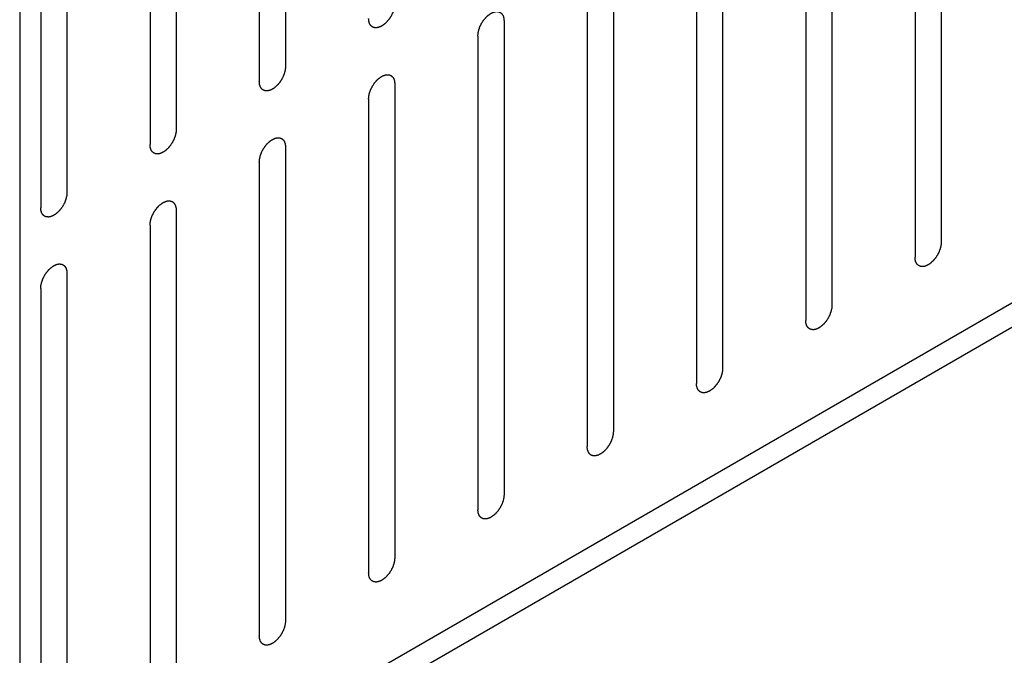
# Model space of a CAD drawing. Header units: inches. Extents: x 5 to 265, y 5 to 171.
# Tile 79 of 212: x 197.99 to 199.98, y 79.79 to 81.08. Entities that reach past the tile are written whole.
import ezdxf

# ---------------------------------------------------------------- set-up
doc = ezdxf.new("R2010")
doc.units = ezdxf.units.IN
doc.header["$LTSCALE"] = 14.96
doc.header["$MEASUREMENT"] = 0
doc.layers.get('0').update_dxf_attribs({"linetype": 'CONTINUOUS'})

msp = doc.modelspace()

# ---------------------------------------------------------------- linework, layer by layer
at = {"color": 7, "linetype": 'Continuous'}
for p, q in [((197.9895, 125.7406), (197.9895, 59.6039)), ((198.5278, 81.9457), (198.5278, 80.9863)), ((198.4748, 81.9151), (198.4748, 80.9557)), ((198.3065, 81.8179), (198.3065, 80.8585)), ((197.9895, 79.3475), (202.2567, 81.8111)), ((197.9895, 79.2985), (202.2992, 81.7866)), ((198.2535, 81.7873), (198.2535, 80.8279)), ((198.0852, 81.6901), (198.0852, 80.7307)), ((198.0321, 81.6595), (198.0321, 80.7001)), ((199.8558, 81.5897), (199.8558, 80.6303)), ((199.8027, 81.5591), (199.8027, 80.5997)), ((199.6344, 81.4619), (199.6344, 80.5025)), ((199.5814, 81.4313), (199.5814, 80.4719)), ((199.4131, 81.3341), (199.4131, 80.3747)), ((199.3601, 81.3035), (199.3601, 80.3441)), ((199.1918, 81.2063), (199.1918, 80.2469)), ((199.1388, 81.1757), (199.1388, 80.2163)), ((198.9705, 81.0786), (198.9705, 80.1192)), ((198.9174, 81.0479), (198.9174, 80.0885)), ((198.7492, 80.9508), (198.7492, 79.9914)), ((198.6961, 80.9202), (198.6961, 79.9608)), ((198.5278, 80.823), (198.5278, 79.8636)), ((198.4748, 80.7924), (198.4748, 79.833)), ((198.3065, 80.6952), (198.3065, 79.7358)), ((198.2535, 80.6646), (198.2535, 79.7052)), ((198.0852, 80.5674), (198.0852, 79.608)), ((198.0321, 80.5368), (198.0321, 79.5774))]:
    msp.add_line(p, q, dxfattribs=at)
for points in [[(198.7492, 81.1141), (198.7491, 81.1136), (198.749, 81.1125), (198.7489, 81.111), (198.7488, 81.1097), (198.7487, 81.1087), (198.7487, 81.1082), (198.7487, 81.1078), (198.7486, 81.1074), (198.7484, 81.1069), (198.7482, 81.1059), (198.7479, 81.1045), (198.7476, 81.1032), (198.7474, 81.1022), (198.7472, 81.1017), (198.7472, 81.1013), (198.747, 81.1008), (198.7468, 81.1003), (198.7464, 81.0993), (198.7459, 81.0979), (198.7454, 81.0965), (198.7451, 81.0955), (198.7449, 81.095), (198.7447, 81.0946), (198.7445, 81.0942), (198.7442, 81.0936), (198.7437, 81.0926), (198.7431, 81.0913), (198.7424, 81.0899), (198.7419, 81.0889), (198.7416, 81.0884), (198.7414, 81.0879), (198.7411, 81.0876), (198.7408, 81.087), (198.7402, 81.0862), (198.7394, 81.0849), (198.7386, 81.0836), (198.738, 81.0827), (198.7376, 81.0822), (198.7374, 81.0818), (198.7371, 81.0815), (198.7367, 81.081), (198.7361, 81.0802), (198.7351, 81.0791), (198.7342, 81.078), (198.7335, 81.0772), (198.7331, 81.0767), (198.7328, 81.0764), (198.7325, 81.0761), (198.7321, 81.0757), (198.7314, 81.075), (198.7304, 81.0741), (198.7293, 81.0731), (198.7286, 81.0724), (198.7282, 81.0721), (198.7279, 81.0718), (198.7275, 81.0716), (198.7271, 81.0712), (198.7263, 81.0707), (198.7253, 81.07), (198.7242, 81.0692), (198.7234, 81.0687), (198.723, 81.0684), (198.7226, 81.0681), (198.7223, 81.068), (198.7219, 81.0678), (198.7211, 81.0675), (198.7201, 81.067), (198.719, 81.0665), (198.7182, 81.0661), (198.7178, 81.0659), (198.7175, 81.0657), (198.7172, 81.0657), (198.7168, 81.0656), (198.716, 81.0654), (198.715, 81.0652), (198.714, 81.065), (198.7133, 81.0648), (198.7128, 81.0647), (198.7125, 81.0646), (198.7122, 81.0646), (198.7119, 81.0646), (198.7112, 81.0647), (198.7102, 81.0647), (198.7093, 81.0647), (198.7086, 81.0648), (198.7083, 81.0648), (198.708, 81.0648), (198.7077, 81.0649), (198.7074, 81.065), (198.7068, 81.0652), (198.7059, 81.0655), (198.7051, 81.0659), (198.7045, 81.0661), (198.7041, 81.0662), (198.7039, 81.0663), (198.7037, 81.0665), (198.7034, 81.0667), (198.7029, 81.0671), (198.7022, 81.0676), (198.7016, 81.0682), (198.7011, 81.0686), (198.7008, 81.0688), (198.7006, 81.069), (198.7005, 81.0693), (198.7002, 81.0696), (198.6999, 81.0701), (198.6994, 81.0709), (198.6989, 81.0717), (198.6985, 81.0723), (198.6983, 81.0726), (198.6981, 81.0728), (198.6981, 81.0732), (198.6979, 81.0736), (198.6977, 81.0743), (198.6974, 81.0753), (198.6971, 81.0763), (198.6969, 81.077), (198.6967, 81.0774), (198.6966, 81.0777), (198.6966, 81.0781), (198.6966, 81.0785), (198.6965, 81.0794), (198.6964, 81.0806), (198.6963, 81.082), (198.6962, 81.083), (198.6961, 81.0835)], [(198.9174, 81.0479), (198.9175, 81.0485), (198.9176, 81.0495), (198.9177, 81.0511), (198.9178, 81.0524), (198.9179, 81.0533), (198.9179, 81.0538), (198.9179, 81.0542), (198.918, 81.0546), (198.9182, 81.0551), (198.9184, 81.0561), (198.9187, 81.0575), (198.919, 81.0588), (198.9192, 81.0598), (198.9194, 81.0603), (198.9194, 81.0608), (198.9196, 81.0612), (198.9198, 81.0617), (198.9202, 81.0627), (198.9207, 81.0641), (198.9212, 81.0655), (198.9215, 81.0665), (198.9217, 81.067), (198.9219, 81.0674), (198.9221, 81.0679), (198.9224, 81.0684), (198.9228, 81.0694), (198.9235, 81.0708), (198.9242, 81.0721), (198.9247, 81.0731), (198.925, 81.0737), (198.9252, 81.0741), (198.9255, 81.0745), (198.9258, 81.075), (198.9264, 81.0759), (198.9272, 81.0771), (198.928, 81.0784), (198.9286, 81.0793), (198.929, 81.0798), (198.9292, 81.0802), (198.9295, 81.0805), (198.9299, 81.081), (198.9305, 81.0818), (198.9315, 81.0829), (198.9324, 81.084), (198.9331, 81.0848), (198.9335, 81.0853), (198.9338, 81.0856), (198.9341, 81.0859), (198.9345, 81.0863), (198.9352, 81.087), (198.9362, 81.0879), (198.9373, 81.0889), (198.938, 81.0896), (198.9384, 81.0899), (198.9387, 81.0903), (198.939, 81.0905), (198.9395, 81.0908), (198.9402, 81.0913), (198.9413, 81.0921), (198.9424, 81.0928), (198.9432, 81.0933), (198.9436, 81.0936), (198.944, 81.0939), (198.9443, 81.094), (198.9447, 81.0942), (198.9455, 81.0946), (198.9465, 81.0951), (198.9476, 81.0956), (198.9484, 81.0959), (198.9488, 81.0961), (198.9491, 81.0963), (198.9494, 81.0963), (198.9498, 81.0964), (198.9506, 81.0966), (198.9516, 81.0968), (198.9526, 81.0971), (198.9533, 81.0972), (198.9538, 81.0973), (198.9541, 81.0974), (198.9543, 81.0974), (198.9547, 81.0974), (198.9554, 81.0973), (198.9564, 81.0973), (198.9573, 81.0973), (198.958, 81.0972), (198.9583, 81.0972), (198.9586, 81.0972), (198.9589, 81.0971), (198.9592, 81.097), (198.9598, 81.0968), (198.9607, 81.0965), (198.9615, 81.0962), (198.9621, 81.0959), (198.9625, 81.0958), (198.9627, 81.0957), (198.9629, 81.0955), (198.9632, 81.0953), (198.9637, 81.0949), (198.9644, 81.0944), (198.965, 81.0938), (198.9655, 81.0934), (198.9658, 81.0932), (198.966, 81.093), (198.9661, 81.0928), (198.9664, 81.0924), (198.9667, 81.0919), (198.9672, 81.0911), (198.9677, 81.0903), (198.9681, 81.0897), (198.9683, 81.0894), (198.9685, 81.0892), (198.9685, 81.0888), (198.9687, 81.0884), (198.9689, 81.0877), (198.9692, 81.0867), (198.9695, 81.0857), (198.9697, 81.085), (198.9699, 81.0846), (198.97, 81.0843), (198.97, 81.0839), (198.97, 81.0835), (198.9701, 81.0826), (198.9702, 81.0814), (198.9703, 81.08), (198.9704, 81.079), (198.9705, 81.0786)], [(198.5278, 80.9863), (198.5278, 80.9858), (198.5277, 80.9847), (198.5276, 80.9832), (198.5275, 80.9819), (198.5274, 80.981), (198.5274, 80.9804), (198.5273, 80.9801), (198.5272, 80.9796), (198.5271, 80.9791), (198.5269, 80.9781), (198.5266, 80.9768), (198.5263, 80.9754), (198.526, 80.9744), (198.5259, 80.9739), (198.5258, 80.9735), (198.5257, 80.9731), (198.5255, 80.9725), (198.5251, 80.9715), (198.5246, 80.9701), (198.5241, 80.9687), (198.5238, 80.9678), (198.5235, 80.9672), (198.5234, 80.9668), (198.5232, 80.9664), (198.5229, 80.9658), (198.5224, 80.9649), (198.5217, 80.9635), (198.521, 80.9621), (198.5206, 80.9611), (198.5203, 80.9606), (198.5201, 80.9602), (198.5198, 80.9598), (198.5195, 80.9593), (198.5189, 80.9584), (198.5181, 80.9571), (198.5172, 80.9558), (198.5166, 80.9549), (198.5163, 80.9544), (198.5161, 80.954), (198.5158, 80.9537), (198.5154, 80.9533), (198.5147, 80.9525), (198.5138, 80.9513), (198.5128, 80.9502), (198.5122, 80.9494), (198.5118, 80.9489), (198.5115, 80.9486), (198.5112, 80.9483), (198.5108, 80.9479), (198.5101, 80.9473), (198.509, 80.9463), (198.508, 80.9453), (198.5073, 80.9447), (198.5069, 80.9443), (198.5066, 80.944), (198.5062, 80.9438), (198.5058, 80.9435), (198.505, 80.9429), (198.5039, 80.9422), (198.5028, 80.9414), (198.5021, 80.9409), (198.5016, 80.9406), (198.5013, 80.9403), (198.501, 80.9402), (198.5006, 80.94), (198.4998, 80.9397), (198.4987, 80.9392), (198.4977, 80.9387), (198.4969, 80.9383), (198.4965, 80.9381), (198.4962, 80.938), (198.4959, 80.9379), (198.4954, 80.9378), (198.4947, 80.9376), (198.4937, 80.9374), (198.4927, 80.9372), (198.4919, 80.937), (198.4915, 80.9369), (198.4912, 80.9368), (198.4909, 80.9369), (198.4905, 80.9369), (198.4899, 80.9369), (198.4889, 80.9369), (198.488, 80.937), (198.4873, 80.937), (198.4869, 80.937), (198.4866, 80.937), (198.4864, 80.9371), (198.486, 80.9372), (198.4855, 80.9375), (198.4846, 80.9378), (198.4838, 80.9381), (198.4832, 80.9383), (198.4828, 80.9384), (198.4825, 80.9385), (198.4824, 80.9387), (198.4821, 80.9389), (198.4816, 80.9393), (198.4809, 80.9399), (198.4802, 80.9404), (198.4798, 80.9408), (198.4795, 80.9411), (198.4793, 80.9412), (198.4791, 80.9415), (198.4789, 80.9418), (198.4786, 80.9424), (198.4781, 80.9432), (198.4775, 80.944), (198.4772, 80.9445), (198.477, 80.9448), (198.4768, 80.9451), (198.4767, 80.9454), (198.4766, 80.9458), (198.4764, 80.9465), (198.4761, 80.9475), (198.4758, 80.9485), (198.4755, 80.9492), (198.4754, 80.9496), (198.4753, 80.9499), (198.4753, 80.9503), (198.4752, 80.9508), (198.4752, 80.9516), (198.4751, 80.9528), (198.4749, 80.9542), (198.4748, 80.9552), (198.4748, 80.9557)], [(198.6961, 80.9202), (198.6962, 80.9207), (198.6962, 80.9217), (198.6964, 80.9233), (198.6965, 80.9246), (198.6965, 80.9255), (198.6966, 80.926), (198.6966, 80.9264), (198.6967, 80.9268), (198.6968, 80.9274), (198.6971, 80.9283), (198.6974, 80.9297), (198.6977, 80.9311), (198.6979, 80.932), (198.698, 80.9326), (198.6981, 80.933), (198.6983, 80.9334), (198.6985, 80.934), (198.6988, 80.9349), (198.6993, 80.9363), (198.6998, 80.9377), (198.7002, 80.9387), (198.7004, 80.9392), (198.7005, 80.9397), (198.7008, 80.9401), (198.701, 80.9406), (198.7015, 80.9416), (198.7022, 80.943), (198.7029, 80.9444), (198.7034, 80.9453), (198.7037, 80.9459), (198.7039, 80.9463), (198.7041, 80.9467), (198.7045, 80.9472), (198.7051, 80.9481), (198.7059, 80.9493), (198.7067, 80.9506), (198.7073, 80.9515), (198.7076, 80.952), (198.7079, 80.9524), (198.7082, 80.9527), (198.7085, 80.9532), (198.7092, 80.954), (198.7102, 80.9551), (198.7111, 80.9563), (198.7118, 80.9571), (198.7122, 80.9575), (198.7124, 80.9579), (198.7128, 80.9581), (198.7132, 80.9585), (198.7139, 80.9592), (198.7149, 80.9602), (198.716, 80.9611), (198.7167, 80.9618), (198.7171, 80.9622), (198.7174, 80.9625), (198.7177, 80.9627), (198.7182, 80.963), (198.7189, 80.9635), (198.72, 80.9643), (198.7211, 80.965), (198.7219, 80.9656), (198.7223, 80.9659), (198.7226, 80.9661), (198.723, 80.9662), (198.7234, 80.9664), (198.7241, 80.9668), (198.7252, 80.9673), (198.7263, 80.9678), (198.727, 80.9681), (198.7275, 80.9683), (198.7278, 80.9685), (198.7281, 80.9685), (198.7285, 80.9686), (198.7292, 80.9688), (198.7303, 80.969), (198.7313, 80.9693), (198.732, 80.9694), (198.7324, 80.9695), (198.7327, 80.9696), (198.733, 80.9696), (198.7334, 80.9696), (198.7341, 80.9696), (198.735, 80.9695), (198.736, 80.9695), (198.7366, 80.9695), (198.737, 80.9694), (198.7373, 80.9695), (198.7376, 80.9693), (198.7379, 80.9692), (198.7385, 80.969), (198.7393, 80.9687), (198.7402, 80.9684), (198.7408, 80.9682), (198.7411, 80.968), (198.7414, 80.968), (198.7416, 80.9678), (198.7419, 80.9675), (198.7423, 80.9671), (198.743, 80.9666), (198.7437, 80.966), (198.7442, 80.9656), (198.7445, 80.9654), (198.7447, 80.9652), (198.7448, 80.965), (198.745, 80.9647), (198.7454, 80.9641), (198.7459, 80.9633), (198.7464, 80.9625), (198.7468, 80.9619), (198.747, 80.9616), (198.7471, 80.9614), (198.7472, 80.9611), (198.7473, 80.9607), (198.7476, 80.96), (198.7479, 80.9589), (198.7482, 80.9579), (198.7484, 80.9572), (198.7485, 80.9568), (198.7486, 80.9565), (198.7487, 80.9562), (198.7487, 80.9557), (198.7488, 80.9548), (198.7489, 80.9537), (198.749, 80.9522), (198.7491, 80.9513), (198.7492, 80.9508)], [(198.3065, 80.8585), (198.3065, 80.858), (198.3064, 80.857), (198.3063, 80.8554), (198.3061, 80.8541), (198.3061, 80.8532), (198.306, 80.8527), (198.306, 80.8523), (198.3059, 80.8519), (198.3058, 80.8513), (198.3056, 80.8504), (198.3053, 80.849), (198.3049, 80.8476), (198.3047, 80.8467), (198.3046, 80.8461), (198.3045, 80.8457), (198.3043, 80.8453), (198.3042, 80.8447), (198.3038, 80.8437), (198.3033, 80.8424), (198.3028, 80.841), (198.3024, 80.84), (198.3022, 80.8394), (198.3021, 80.839), (198.3019, 80.8386), (198.3016, 80.838), (198.3011, 80.8371), (198.3004, 80.8357), (198.2997, 80.8343), (198.2992, 80.8333), (198.2989, 80.8328), (198.2988, 80.8324), (198.2985, 80.832), (198.2982, 80.8315), (198.2976, 80.8306), (198.2967, 80.8293), (198.2959, 80.8281), (198.2953, 80.8272), (198.295, 80.8267), (198.2948, 80.8263), (198.2945, 80.8259), (198.2941, 80.8255), (198.2934, 80.8247), (198.2925, 80.8235), (198.2915, 80.8224), (198.2908, 80.8216), (198.2905, 80.8212), (198.2902, 80.8208), (198.2899, 80.8205), (198.2895, 80.8201), (198.2887, 80.8195), (198.2877, 80.8185), (198.2867, 80.8176), (198.286, 80.8169), (198.2855, 80.8165), (198.2852, 80.8162), (198.2849, 80.816), (198.2845, 80.8157), (198.2837, 80.8152), (198.2826, 80.8144), (198.2815, 80.8136), (198.2808, 80.8131), (198.2803, 80.8128), (198.28, 80.8126), (198.2797, 80.8124), (198.2792, 80.8122), (198.2785, 80.8119), (198.2774, 80.8114), (198.2763, 80.8109), (198.2756, 80.8105), (198.2752, 80.8104), (198.2748, 80.8102), (198.2745, 80.8101), (198.2741, 80.81), (198.2734, 80.8099), (198.2724, 80.8096), (198.2713, 80.8094), (198.2706, 80.8092), (198.2702, 80.8091), (198.2699, 80.809), (198.2696, 80.8091), (198.2692, 80.8091), (198.2686, 80.8091), (198.2676, 80.8091), (198.2666, 80.8092), (198.266, 80.8092), (198.2656, 80.8092), (198.2653, 80.8092), (198.2651, 80.8093), (198.2647, 80.8094), (198.2641, 80.8097), (198.2633, 80.81), (198.2624, 80.8103), (198.2618, 80.8105), (198.2615, 80.8106), (198.2612, 80.8107), (198.261, 80.8109), (198.2608, 80.8111), (198.2603, 80.8115), (198.2596, 80.8121), (198.2589, 80.8127), (198.2584, 80.8131), (198.2582, 80.8133), (198.2579, 80.8134), (198.2578, 80.8137), (198.2576, 80.814), (198.2572, 80.8146), (198.2567, 80.8154), (198.2562, 80.8162), (198.2559, 80.8167), (198.2557, 80.8171), (198.2555, 80.8173), (198.2554, 80.8176), (198.2553, 80.818), (198.2551, 80.8187), (198.2548, 80.8197), (198.2544, 80.8207), (198.2542, 80.8214), (198.2541, 80.8218), (198.254, 80.8221), (198.254, 80.8225), (198.2539, 80.823), (198.2538, 80.8238), (198.2537, 80.825), (198.2536, 80.8265), (198.2535, 80.8274), (198.2535, 80.8279)], [(198.4748, 80.7924), (198.4748, 80.7929), (198.4749, 80.7939), (198.475, 80.7955), (198.4752, 80.7968), (198.4752, 80.7977), (198.4753, 80.7982), (198.4753, 80.7986), (198.4754, 80.799), (198.4755, 80.7996), (198.4757, 80.8005), (198.476, 80.8019), (198.4764, 80.8033), (198.4766, 80.8042), (198.4767, 80.8048), (198.4768, 80.8052), (198.477, 80.8056), (198.4771, 80.8062), (198.4775, 80.8071), (198.478, 80.8085), (198.4785, 80.8099), (198.4789, 80.8109), (198.4791, 80.8115), (198.4792, 80.8119), (198.4794, 80.8123), (198.4797, 80.8128), (198.4802, 80.8138), (198.4809, 80.8152), (198.4816, 80.8166), (198.4821, 80.8175), (198.4824, 80.8181), (198.4826, 80.8185), (198.4828, 80.8189), (198.4831, 80.8194), (198.4837, 80.8203), (198.4846, 80.8216), (198.4854, 80.8228), (198.486, 80.8237), (198.4863, 80.8242), (198.4866, 80.8246), (198.4869, 80.825), (198.4872, 80.8254), (198.4879, 80.8262), (198.4888, 80.8273), (198.4898, 80.8285), (198.4905, 80.8293), (198.4908, 80.8297), (198.4911, 80.8301), (198.4914, 80.8304), (198.4918, 80.8307), (198.4926, 80.8314), (198.4936, 80.8324), (198.4946, 80.8333), (198.4953, 80.834), (198.4958, 80.8344), (198.4961, 80.8347), (198.4964, 80.8349), (198.4968, 80.8352), (198.4976, 80.8357), (198.4987, 80.8365), (198.4998, 80.8372), (198.5005, 80.8378), (198.501, 80.8381), (198.5013, 80.8383), (198.5016, 80.8384), (198.5021, 80.8387), (198.5028, 80.839), (198.5039, 80.8395), (198.505, 80.84), (198.5057, 80.8403), (198.5061, 80.8405), (198.5065, 80.8407), (198.5068, 80.8408), (198.5072, 80.8409), (198.5079, 80.841), (198.5089, 80.8413), (198.51, 80.8415), (198.5107, 80.8417), (198.5111, 80.8418), (198.5114, 80.8419), (198.5117, 80.8418), (198.5121, 80.8418), (198.5127, 80.8418), (198.5137, 80.8417), (198.5147, 80.8417), (198.5153, 80.8417), (198.5157, 80.8417), (198.516, 80.8417), (198.5162, 80.8416), (198.5166, 80.8414), (198.5172, 80.8412), (198.518, 80.8409), (198.5189, 80.8406), (198.5195, 80.8404), (198.5198, 80.8402), (198.5201, 80.8402), (198.5203, 80.84), (198.5205, 80.8398), (198.521, 80.8394), (198.5217, 80.8388), (198.5224, 80.8382), (198.5229, 80.8378), (198.5231, 80.8376), (198.5234, 80.8375), (198.5235, 80.8372), (198.5237, 80.8369), (198.5241, 80.8363), (198.5246, 80.8355), (198.5251, 80.8347), (198.5254, 80.8342), (198.5256, 80.8338), (198.5258, 80.8336), (198.5259, 80.8333), (198.526, 80.8329), (198.5262, 80.8322), (198.5266, 80.8312), (198.5269, 80.8302), (198.5271, 80.8295), (198.5272, 80.829), (198.5273, 80.8288), (198.5273, 80.8284), (198.5274, 80.8279), (198.5275, 80.8271), (198.5276, 80.8259), (198.5277, 80.8244), (198.5278, 80.8235), (198.5278, 80.823)], [(198.0852, 80.7307), (198.0851, 80.7302), (198.0851, 80.7292), (198.0849, 80.7276), (198.0848, 80.7263), (198.0848, 80.7254), (198.0847, 80.7249), (198.0847, 80.7245), (198.0846, 80.7241), (198.0845, 80.7235), (198.0842, 80.7226), (198.0839, 80.7212), (198.0836, 80.7198), (198.0834, 80.7189), (198.0833, 80.7183), (198.0832, 80.7179), (198.083, 80.7175), (198.0828, 80.7169), (198.0825, 80.716), (198.082, 80.7146), (198.0815, 80.7132), (198.0811, 80.7122), (198.0809, 80.7117), (198.0808, 80.7112), (198.0805, 80.7108), (198.0803, 80.7103), (198.0798, 80.7093), (198.0791, 80.7079), (198.0784, 80.7065), (198.0779, 80.7056), (198.0776, 80.705), (198.0774, 80.7046), (198.0772, 80.7042), (198.0768, 80.7037), (198.0762, 80.7028), (198.0754, 80.7015), (198.0746, 80.7003), (198.074, 80.6994), (198.0737, 80.6989), (198.0734, 80.6985), (198.0731, 80.6982), (198.0728, 80.6977), (198.0721, 80.6969), (198.0711, 80.6958), (198.0702, 80.6946), (198.0695, 80.6938), (198.0691, 80.6934), (198.0689, 80.693), (198.0685, 80.6928), (198.0681, 80.6924), (198.0674, 80.6917), (198.0664, 80.6907), (198.0654, 80.6898), (198.0646, 80.6891), (198.0642, 80.6887), (198.0639, 80.6884), (198.0636, 80.6882), (198.0631, 80.6879), (198.0624, 80.6874), (198.0613, 80.6866), (198.0602, 80.6859), (198.0594, 80.6853), (198.059, 80.685), (198.0587, 80.6848), (198.0583, 80.6847), (198.0579, 80.6845), (198.0572, 80.6841), (198.0561, 80.6836), (198.055, 80.6831), (198.0543, 80.6828), (198.0538, 80.6826), (198.0535, 80.6824), (198.0532, 80.6824), (198.0528, 80.6822), (198.0521, 80.6821), (198.051, 80.6818), (198.05, 80.6816), (198.0493, 80.6814), (198.0489, 80.6814), (198.0486, 80.6813), (198.0483, 80.6813), (198.0479, 80.6813), (198.0472, 80.6813), (198.0463, 80.6814), (198.0453, 80.6814), (198.0447, 80.6814), (198.0443, 80.6814), (198.044, 80.6814), (198.0437, 80.6816), (198.0434, 80.6817), (198.0428, 80.6819), (198.042, 80.6822), (198.0411, 80.6825), (198.0405, 80.6827), (198.0402, 80.6829), (198.0399, 80.6829), (198.0397, 80.6831), (198.0394, 80.6833), (198.039, 80.6837), (198.0383, 80.6843), (198.0376, 80.6849), (198.0371, 80.6853), (198.0368, 80.6855), (198.0366, 80.6857), (198.0365, 80.6859), (198.0363, 80.6862), (198.0359, 80.6868), (198.0354, 80.6876), (198.0349, 80.6884), (198.0345, 80.689), (198.0343, 80.6893), (198.0342, 80.6895), (198.0341, 80.6898), (198.034, 80.6902), (198.0337, 80.6909), (198.0334, 80.6919), (198.0331, 80.693), (198.0329, 80.6937), (198.0328, 80.6941), (198.0327, 80.6943), (198.0326, 80.6947), (198.0326, 80.6952), (198.0325, 80.696), (198.0324, 80.6972), (198.0323, 80.6987), (198.0322, 80.6996), (198.0321, 80.7001)], [(198.2535, 80.6646), (198.2535, 80.6651), (198.2536, 80.6662), (198.2537, 80.6677), (198.2538, 80.669), (198.2539, 80.6699), (198.254, 80.6704), (198.254, 80.6708), (198.2541, 80.6712), (198.2542, 80.6718), (198.2544, 80.6728), (198.2547, 80.6741), (198.255, 80.6755), (198.2553, 80.6765), (198.2554, 80.677), (198.2555, 80.6774), (198.2556, 80.6778), (198.2558, 80.6784), (198.2562, 80.6794), (198.2567, 80.6808), (198.2572, 80.6822), (198.2575, 80.6831), (198.2578, 80.6837), (198.2579, 80.6841), (198.2581, 80.6845), (198.2584, 80.6851), (198.2589, 80.686), (198.2596, 80.6874), (198.2603, 80.6888), (198.2608, 80.6898), (198.261, 80.6903), (198.2612, 80.6907), (198.2615, 80.6911), (198.2618, 80.6916), (198.2624, 80.6925), (198.2632, 80.6938), (198.2641, 80.6951), (198.2647, 80.6959), (198.265, 80.6964), (198.2652, 80.6968), (198.2655, 80.6972), (198.2659, 80.6976), (198.2666, 80.6984), (198.2675, 80.6996), (198.2685, 80.7007), (198.2691, 80.7015), (198.2695, 80.7019), (198.2698, 80.7023), (198.2701, 80.7026), (198.2705, 80.703), (198.2712, 80.7036), (198.2723, 80.7046), (198.2733, 80.7055), (198.274, 80.7062), (198.2744, 80.7066), (198.2747, 80.7069), (198.2751, 80.7071), (198.2755, 80.7074), (198.2763, 80.708), (198.2774, 80.7087), (198.2785, 80.7095), (198.2792, 80.71), (198.2797, 80.7103), (198.28, 80.7105), (198.2803, 80.7107), (198.2807, 80.7109), (198.2815, 80.7112), (198.2826, 80.7117), (198.2836, 80.7122), (198.2844, 80.7126), (198.2848, 80.7128), (198.2851, 80.7129), (198.2854, 80.713), (198.2859, 80.7131), (198.2866, 80.7132), (198.2876, 80.7135), (198.2886, 80.7137), (198.2894, 80.7139), (198.2898, 80.714), (198.2901, 80.7141), (198.2904, 80.714), (198.2908, 80.714), (198.2914, 80.714), (198.2924, 80.714), (198.2933, 80.7139), (198.294, 80.7139), (198.2944, 80.7139), (198.2947, 80.7139), (198.2949, 80.7138), (198.2953, 80.7137), (198.2959, 80.7134), (198.2967, 80.7131), (198.2975, 80.7128), (198.2981, 80.7126), (198.2985, 80.7125), (198.2988, 80.7124), (198.2989, 80.7122), (198.2992, 80.712), (198.2997, 80.7116), (198.3004, 80.711), (198.3011, 80.7105), (198.3015, 80.7101), (198.3018, 80.7098), (198.302, 80.7097), (198.3022, 80.7094), (198.3024, 80.7091), (198.3027, 80.7085), (198.3032, 80.7077), (198.3038, 80.7069), (198.3041, 80.7064), (198.3043, 80.706), (198.3045, 80.7058), (198.3046, 80.7055), (198.3047, 80.7051), (198.3049, 80.7044), (198.3052, 80.7034), (198.3055, 80.7024), (198.3058, 80.7017), (198.3059, 80.7013), (198.306, 80.701), (198.306, 80.7006), (198.3061, 80.7001), (198.3061, 80.6993), (198.3062, 80.6981), (198.3064, 80.6967), (198.3065, 80.6957), (198.3065, 80.6952)], [(199.8558, 80.6303), (199.8557, 80.6298), (199.8556, 80.6287), (199.8555, 80.6272), (199.8554, 80.6259), (199.8553, 80.625), (199.8553, 80.6244), (199.8553, 80.6241), (199.8552, 80.6236), (199.8551, 80.6231), (199.8548, 80.6221), (199.8545, 80.6208), (199.8542, 80.6194), (199.854, 80.6184), (199.8539, 80.6179), (199.8538, 80.6175), (199.8536, 80.617), (199.8534, 80.6165), (199.8531, 80.6155), (199.8526, 80.6141), (199.852, 80.6127), (199.8517, 80.6118), (199.8515, 80.6112), (199.8514, 80.6108), (199.8511, 80.6104), (199.8509, 80.6098), (199.8504, 80.6089), (199.8497, 80.6075), (199.849, 80.6061), (199.8485, 80.6051), (199.8482, 80.6046), (199.848, 80.6041), (199.8478, 80.6038), (199.8474, 80.6033), (199.8468, 80.6024), (199.846, 80.6011), (199.8452, 80.5998), (199.8446, 80.5989), (199.8443, 80.5984), (199.844, 80.598), (199.8437, 80.5977), (199.8433, 80.5973), (199.8427, 80.5965), (199.8417, 80.5953), (199.8408, 80.5942), (199.8401, 80.5934), (199.8397, 80.5929), (199.8395, 80.5926), (199.8391, 80.5923), (199.8387, 80.5919), (199.838, 80.5913), (199.837, 80.5903), (199.8359, 80.5893), (199.8352, 80.5887), (199.8348, 80.5883), (199.8345, 80.588), (199.8342, 80.5878), (199.8337, 80.5875), (199.833, 80.5869), (199.8319, 80.5862), (199.8308, 80.5854), (199.83, 80.5849), (199.8296, 80.5846), (199.8293, 80.5843), (199.8289, 80.5842), (199.8285, 80.584), (199.8278, 80.5837), (199.8267, 80.5832), (199.8256, 80.5827), (199.8249, 80.5823), (199.8244, 80.5821), (199.8241, 80.5819), (199.8238, 80.5819), (199.8234, 80.5818), (199.8227, 80.5816), (199.8216, 80.5814), (199.8206, 80.5812), (199.8199, 80.581), (199.8195, 80.5809), (199.8191, 80.5808), (199.8189, 80.5809), (199.8185, 80.5809), (199.8178, 80.5809), (199.8169, 80.5809), (199.8159, 80.581), (199.8152, 80.581), (199.8149, 80.581), (199.8146, 80.581), (199.8143, 80.5811), (199.814, 80.5812), (199.8134, 80.5814), (199.8125, 80.5818), (199.8117, 80.5821), (199.8111, 80.5823), (199.8108, 80.5824), (199.8105, 80.5825), (199.8103, 80.5827), (199.81, 80.5829), (199.8095, 80.5833), (199.8089, 80.5839), (199.8082, 80.5844), (199.8077, 80.5848), (199.8074, 80.5851), (199.8072, 80.5852), (199.8071, 80.5855), (199.8069, 80.5858), (199.8065, 80.5863), (199.806, 80.5871), (199.8055, 80.588), (199.8051, 80.5885), (199.8049, 80.5888), (199.8048, 80.5891), (199.8047, 80.5894), (199.8046, 80.5898), (199.8043, 80.5905), (199.804, 80.5915), (199.8037, 80.5925), (199.8035, 80.5932), (199.8034, 80.5936), (199.8032, 80.5939), (199.8032, 80.5943), (199.8032, 80.5948), (199.8031, 80.5956), (199.803, 80.5968), (199.8029, 80.5982), (199.8028, 80.5992), (199.8027, 80.5997)], [(198.0321, 80.5368), (198.0322, 80.5373), (198.0323, 80.5384), (198.0324, 80.5399), (198.0325, 80.5412), (198.0326, 80.5421), (198.0326, 80.5427), (198.0326, 80.543), (198.0328, 80.5435), (198.0329, 80.544), (198.0331, 80.545), (198.0334, 80.5463), (198.0337, 80.5477), (198.0339, 80.5487), (198.0341, 80.5492), (198.0341, 80.5496), (198.0343, 80.5501), (198.0345, 80.5506), (198.0349, 80.5516), (198.0354, 80.553), (198.0359, 80.5544), (198.0362, 80.5553), (198.0364, 80.5559), (198.0366, 80.5563), (198.0368, 80.5567), (198.0371, 80.5573), (198.0376, 80.5583), (198.0382, 80.5596), (198.0389, 80.561), (198.0394, 80.562), (198.0397, 80.5625), (198.0399, 80.563), (198.0402, 80.5633), (198.0405, 80.5638), (198.0411, 80.5647), (198.0419, 80.566), (198.0428, 80.5673), (198.0433, 80.5682), (198.0437, 80.5687), (198.0439, 80.5691), (198.0442, 80.5694), (198.0446, 80.5698), (198.0452, 80.5706), (198.0462, 80.5718), (198.0471, 80.5729), (198.0478, 80.5737), (198.0482, 80.5742), (198.0485, 80.5745), (198.0488, 80.5748), (198.0492, 80.5752), (198.0499, 80.5759), (198.051, 80.5768), (198.052, 80.5778), (198.0527, 80.5784), (198.0531, 80.5788), (198.0534, 80.5791), (198.0538, 80.5793), (198.0542, 80.5796), (198.055, 80.5802), (198.056, 80.5809), (198.0571, 80.5817), (198.0579, 80.5822), (198.0583, 80.5825), (198.0587, 80.5828), (198.059, 80.5829), (198.0594, 80.5831), (198.0602, 80.5834), (198.0612, 80.5839), (198.0623, 80.5844), (198.0631, 80.5848), (198.0635, 80.585), (198.0638, 80.5852), (198.0641, 80.5852), (198.0645, 80.5853), (198.0653, 80.5855), (198.0663, 80.5857), (198.0673, 80.5859), (198.068, 80.5861), (198.0685, 80.5862), (198.0688, 80.5863), (198.0691, 80.5863), (198.0694, 80.5862), (198.0701, 80.5862), (198.0711, 80.5862), (198.072, 80.5861), (198.0727, 80.5861), (198.0731, 80.5861), (198.0733, 80.5861), (198.0736, 80.586), (198.0739, 80.5859), (198.0745, 80.5857), (198.0754, 80.5854), (198.0762, 80.585), (198.0768, 80.5848), (198.0772, 80.5847), (198.0774, 80.5846), (198.0776, 80.5844), (198.0779, 80.5842), (198.0784, 80.5838), (198.0791, 80.5832), (198.0797, 80.5827), (198.0802, 80.5823), (198.0805, 80.582), (198.0807, 80.5819), (198.0808, 80.5816), (198.0811, 80.5813), (198.0814, 80.5808), (198.0819, 80.58), (198.0824, 80.5791), (198.0828, 80.5786), (198.083, 80.5783), (198.0832, 80.578), (198.0832, 80.5777), (198.0834, 80.5773), (198.0836, 80.5766), (198.0839, 80.5756), (198.0842, 80.5746), (198.0844, 80.5739), (198.0846, 80.5735), (198.0847, 80.5732), (198.0847, 80.5728), (198.0847, 80.5723), (198.0848, 80.5715), (198.0849, 80.5703), (198.0851, 80.5689), (198.0851, 80.5679), (198.0852, 80.5674)], [(199.6344, 80.5025), (199.6344, 80.502), (199.6343, 80.5009), (199.6342, 80.4994), (199.6341, 80.4981), (199.634, 80.4972), (199.634, 80.4967), (199.634, 80.4963), (199.6338, 80.4959), (199.6337, 80.4953), (199.6335, 80.4943), (199.6332, 80.493), (199.6329, 80.4916), (199.6327, 80.4906), (199.6325, 80.4901), (199.6325, 80.4897), (199.6323, 80.4893), (199.6321, 80.4887), (199.6317, 80.4877), (199.6312, 80.4863), (199.6307, 80.485), (199.6304, 80.484), (199.6302, 80.4834), (199.63, 80.483), (199.6298, 80.4826), (199.6295, 80.482), (199.629, 80.4811), (199.6283, 80.4797), (199.6277, 80.4783), (199.6272, 80.4773), (199.6269, 80.4768), (199.6267, 80.4764), (199.6264, 80.476), (199.6261, 80.4755), (199.6255, 80.4746), (199.6247, 80.4733), (199.6238, 80.4721), (199.6233, 80.4712), (199.6229, 80.4707), (199.6227, 80.4703), (199.6224, 80.4699), (199.622, 80.4695), (199.6214, 80.4687), (199.6204, 80.4675), (199.6195, 80.4664), (199.6188, 80.4656), (199.6184, 80.4652), (199.6181, 80.4648), (199.6178, 80.4645), (199.6174, 80.4641), (199.6167, 80.4635), (199.6156, 80.4625), (199.6146, 80.4616), (199.6139, 80.4609), (199.6135, 80.4605), (199.6132, 80.4602), (199.6128, 80.46), (199.6124, 80.4597), (199.6116, 80.4592), (199.6106, 80.4584), (199.6095, 80.4576), (199.6087, 80.4571), (199.6083, 80.4568), (199.6079, 80.4566), (199.6076, 80.4564), (199.6072, 80.4562), (199.6064, 80.4559), (199.6054, 80.4554), (199.6043, 80.4549), (199.6035, 80.4545), (199.6031, 80.4543), (199.6028, 80.4542), (199.6025, 80.4541), (199.6021, 80.454), (199.6013, 80.4539), (199.6003, 80.4536), (199.5993, 80.4534), (199.5985, 80.4532), (199.5981, 80.4531), (199.5978, 80.453), (199.5975, 80.4531), (199.5972, 80.4531), (199.5965, 80.4531), (199.5955, 80.4531), (199.5946, 80.4532), (199.5939, 80.4532), (199.5935, 80.4532), (199.5932, 80.4532), (199.593, 80.4533), (199.5927, 80.4534), (199.5921, 80.4537), (199.5912, 80.454), (199.5904, 80.4543), (199.5898, 80.4545), (199.5894, 80.4546), (199.5892, 80.4547), (199.589, 80.4549), (199.5887, 80.4551), (199.5882, 80.4555), (199.5875, 80.4561), (199.5869, 80.4567), (199.5864, 80.457), (199.5861, 80.4573), (199.5859, 80.4574), (199.5857, 80.4577), (199.5855, 80.458), (199.5852, 80.4586), (199.5847, 80.4594), (199.5842, 80.4602), (199.5838, 80.4607), (199.5836, 80.4611), (199.5834, 80.4613), (199.5834, 80.4616), (199.5832, 80.462), (199.583, 80.4627), (199.5827, 80.4637), (199.5824, 80.4647), (199.5822, 80.4654), (199.582, 80.4658), (199.5819, 80.4661), (199.5819, 80.4665), (199.5819, 80.467), (199.5818, 80.4678), (199.5817, 80.469), (199.5815, 80.4705), (199.5815, 80.4714), (199.5814, 80.4719)], [(199.4131, 80.3747), (199.4131, 80.3742), (199.413, 80.3732), (199.4129, 80.3716), (199.4128, 80.3703), (199.4127, 80.3694), (199.4126, 80.3689), (199.4126, 80.3685), (199.4125, 80.3681), (199.4124, 80.3675), (199.4122, 80.3666), (199.4119, 80.3652), (199.4116, 80.3638), (199.4113, 80.3629), (199.4112, 80.3623), (199.4111, 80.3619), (199.411, 80.3615), (199.4108, 80.3609), (199.4104, 80.36), (199.4099, 80.3586), (199.4094, 80.3572), (199.4091, 80.3562), (199.4088, 80.3556), (199.4087, 80.3552), (199.4085, 80.3548), (199.4082, 80.3543), (199.4077, 80.3533), (199.407, 80.3519), (199.4063, 80.3505), (199.4058, 80.3496), (199.4056, 80.349), (199.4054, 80.3486), (199.4051, 80.3482), (199.4048, 80.3477), (199.4042, 80.3468), (199.4034, 80.3455), (199.4025, 80.3443), (199.4019, 80.3434), (199.4016, 80.3429), (199.4014, 80.3425), (199.4011, 80.3422), (199.4007, 80.3417), (199.4, 80.3409), (199.3991, 80.3398), (199.3981, 80.3386), (199.3975, 80.3378), (199.3971, 80.3374), (199.3968, 80.337), (199.3965, 80.3367), (199.3961, 80.3364), (199.3954, 80.3357), (199.3943, 80.3347), (199.3933, 80.3338), (199.3926, 80.3331), (199.3922, 80.3327), (199.3919, 80.3324), (199.3915, 80.3322), (199.3911, 80.3319), (199.3903, 80.3314), (199.3892, 80.3306), (199.3881, 80.3299), (199.3874, 80.3293), (199.3869, 80.329), (199.3866, 80.3288), (199.3863, 80.3287), (199.3859, 80.3284), (199.3851, 80.3281), (199.384, 80.3276), (199.383, 80.3271), (199.3822, 80.3268), (199.3818, 80.3266), (199.3815, 80.3264), (199.3811, 80.3263), (199.3807, 80.3262), (199.38, 80.3261), (199.379, 80.3258), (199.3779, 80.3256), (199.3772, 80.3254), (199.3768, 80.3254), (199.3765, 80.3253), (199.3762, 80.3253), (199.3758, 80.3253), (199.3752, 80.3253), (199.3742, 80.3254), (199.3733, 80.3254), (199.3726, 80.3254), (199.3722, 80.3254), (199.3719, 80.3254), (199.3717, 80.3255), (199.3713, 80.3257), (199.3707, 80.3259), (199.3699, 80.3262), (199.369, 80.3265), (199.3684, 80.3267), (199.3681, 80.3269), (199.3678, 80.3269), (199.3677, 80.3271), (199.3674, 80.3273), (199.3669, 80.3277), (199.3662, 80.3283), (199.3655, 80.3289), (199.365, 80.3293), (199.3648, 80.3295), (199.3646, 80.3296), (199.3644, 80.3299), (199.3642, 80.3302), (199.3639, 80.3308), (199.3633, 80.3316), (199.3628, 80.3324), (199.3625, 80.333), (199.3623, 80.3333), (199.3621, 80.3335), (199.362, 80.3338), (199.3619, 80.3342), (199.3617, 80.3349), (199.3614, 80.3359), (199.3611, 80.3369), (199.3608, 80.3376), (199.3607, 80.3381), (199.3606, 80.3383), (199.3606, 80.3387), (199.3605, 80.3392), (199.3605, 80.34), (199.3604, 80.3412), (199.3602, 80.3427), (199.3601, 80.3436), (199.3601, 80.3441)], [(199.1918, 80.2469), (199.1918, 80.2464), (199.1917, 80.2454), (199.1915, 80.2438), (199.1914, 80.2425), (199.1914, 80.2416), (199.1913, 80.2411), (199.1913, 80.2407), (199.1912, 80.2403), (199.1911, 80.2397), (199.1909, 80.2388), (199.1905, 80.2374), (199.1902, 80.236), (199.19, 80.2351), (199.1899, 80.2345), (199.1898, 80.2341), (199.1896, 80.2337), (199.1894, 80.2331), (199.1891, 80.2322), (199.1886, 80.2308), (199.1881, 80.2294), (199.1877, 80.2284), (199.1875, 80.2279), (199.1874, 80.2274), (199.1872, 80.227), (199.1869, 80.2265), (199.1864, 80.2255), (199.1857, 80.2241), (199.185, 80.2227), (199.1845, 80.2218), (199.1842, 80.2212), (199.184, 80.2208), (199.1838, 80.2204), (199.1835, 80.2199), (199.1829, 80.219), (199.182, 80.2178), (199.1812, 80.2165), (199.1806, 80.2156), (199.1803, 80.2151), (199.18, 80.2147), (199.1797, 80.2144), (199.1794, 80.2139), (199.1787, 80.2131), (199.1778, 80.212), (199.1768, 80.2108), (199.1761, 80.21), (199.1758, 80.2096), (199.1755, 80.2092), (199.1752, 80.209), (199.1748, 80.2086), (199.174, 80.2079), (199.173, 80.2069), (199.172, 80.206), (199.1712, 80.2053), (199.1708, 80.2049), (199.1705, 80.2046), (199.1702, 80.2044), (199.1698, 80.2041), (199.169, 80.2036), (199.1679, 80.2028), (199.1668, 80.2021), (199.166, 80.2015), (199.1656, 80.2013), (199.1653, 80.201), (199.165, 80.2009), (199.1645, 80.2007), (199.1638, 80.2003), (199.1627, 80.1998), (199.1616, 80.1993), (199.1609, 80.199), (199.1605, 80.1988), (199.1601, 80.1986), (199.1598, 80.1986), (199.1594, 80.1985), (199.1587, 80.1983), (199.1577, 80.1981), (199.1566, 80.1978), (199.1559, 80.1977), (199.1555, 80.1976), (199.1552, 80.1975), (199.1549, 80.1975), (199.1545, 80.1975), (199.1538, 80.1975), (199.1529, 80.1976), (199.1519, 80.1976), (199.1513, 80.1976), (199.1509, 80.1977), (199.1506, 80.1976), (199.1504, 80.1978), (199.15, 80.1979), (199.1494, 80.1981), (199.1486, 80.1984), (199.1477, 80.1987), (199.1471, 80.1989), (199.1468, 80.1991), (199.1465, 80.1991), (199.1463, 80.1993), (199.1461, 80.1996), (199.1456, 80.2), (199.1449, 80.2005), (199.1442, 80.2011), (199.1437, 80.2015), (199.1435, 80.2017), (199.1432, 80.2019), (199.1431, 80.2021), (199.1429, 80.2024), (199.1425, 80.203), (199.142, 80.2038), (199.1415, 80.2046), (199.1412, 80.2052), (199.141, 80.2055), (199.1408, 80.2057), (199.1407, 80.206), (199.1406, 80.2064), (199.1404, 80.2072), (199.14, 80.2082), (199.1397, 80.2092), (199.1395, 80.2099), (199.1394, 80.2103), (199.1393, 80.2106), (199.1393, 80.2109), (199.1392, 80.2114), (199.1391, 80.2123), (199.139, 80.2135), (199.1389, 80.2149), (199.1388, 80.2158), (199.1388, 80.2163)], [(198.9705, 80.1192), (198.9704, 80.1186), (198.9704, 80.1176), (198.9702, 80.116), (198.9701, 80.1147), (198.97, 80.1138), (198.97, 80.1133), (198.97, 80.1129), (198.9699, 80.1125), (198.9698, 80.112), (198.9695, 80.111), (198.9692, 80.1096), (198.9689, 80.1083), (198.9687, 80.1073), (198.9686, 80.1068), (198.9685, 80.1063), (198.9683, 80.1059), (198.9681, 80.1054), (198.9678, 80.1044), (198.9673, 80.103), (198.9668, 80.1016), (198.9664, 80.1006), (198.9662, 80.1001), (198.9661, 80.0997), (198.9658, 80.0992), (198.9656, 80.0987), (198.9651, 80.0977), (198.9644, 80.0963), (198.9637, 80.095), (198.9632, 80.094), (198.9629, 80.0934), (198.9627, 80.093), (198.9625, 80.0927), (198.9621, 80.0921), (198.9615, 80.0913), (198.9607, 80.09), (198.9599, 80.0887), (198.9593, 80.0878), (198.959, 80.0873), (198.9587, 80.0869), (198.9584, 80.0866), (198.958, 80.0861), (198.9574, 80.0853), (198.9564, 80.0842), (198.9555, 80.0831), (198.9548, 80.0823), (198.9544, 80.0818), (198.9542, 80.0815), (198.9538, 80.0812), (198.9534, 80.0808), (198.9527, 80.0801), (198.9517, 80.0792), (198.9506, 80.0782), (198.9499, 80.0775), (198.9495, 80.0772), (198.9492, 80.0769), (198.9489, 80.0766), (198.9484, 80.0763), (198.9477, 80.0758), (198.9466, 80.0751), (198.9455, 80.0743), (198.9447, 80.0738), (198.9443, 80.0735), (198.944, 80.0732), (198.9436, 80.0731), (198.9432, 80.0729), (198.9425, 80.0725), (198.9414, 80.072), (198.9403, 80.0715), (198.9396, 80.0712), (198.9391, 80.071), (198.9388, 80.0708), (198.9385, 80.0708), (198.9381, 80.0707), (198.9374, 80.0705), (198.9363, 80.0703), (198.9353, 80.07), (198.9346, 80.0699), (198.9342, 80.0698), (198.9338, 80.0697), (198.9336, 80.0697), (198.9332, 80.0697), (198.9325, 80.0698), (198.9316, 80.0698), (198.9306, 80.0698), (198.93, 80.0699), (198.9296, 80.0699), (198.9293, 80.0699), (198.929, 80.07), (198.9287, 80.0701), (198.9281, 80.0703), (198.9272, 80.0706), (198.9264, 80.0709), (198.9258, 80.0712), (198.9255, 80.0713), (198.9252, 80.0714), (198.925, 80.0716), (198.9247, 80.0718), (198.9243, 80.0722), (198.9236, 80.0727), (198.9229, 80.0733), (198.9224, 80.0737), (198.9221, 80.0739), (198.9219, 80.0741), (198.9218, 80.0743), (198.9216, 80.0747), (198.9212, 80.0752), (198.9207, 80.076), (198.9202, 80.0768), (198.9198, 80.0774), (198.9196, 80.0777), (198.9195, 80.0779), (198.9194, 80.0783), (198.9193, 80.0787), (198.919, 80.0794), (198.9187, 80.0804), (198.9184, 80.0814), (198.9182, 80.0821), (198.9181, 80.0825), (198.9179, 80.0828), (198.9179, 80.0832), (198.9179, 80.0836), (198.9178, 80.0845), (198.9177, 80.0857), (198.9176, 80.0871), (198.9175, 80.0881), (198.9174, 80.0885)], [(198.7492, 79.9914), (198.7491, 79.9909), (198.749, 79.9898), (198.7489, 79.9883), (198.7488, 79.987), (198.7487, 79.9861), (198.7487, 79.9855), (198.7487, 79.9852), (198.7486, 79.9847), (198.7484, 79.9842), (198.7482, 79.9832), (198.7479, 79.9819), (198.7476, 79.9805), (198.7474, 79.9795), (198.7472, 79.979), (198.7472, 79.9786), (198.747, 79.9781), (198.7468, 79.9776), (198.7464, 79.9766), (198.7459, 79.9752), (198.7454, 79.9738), (198.7451, 79.9729), (198.7449, 79.9723), (198.7447, 79.9719), (198.7445, 79.9715), (198.7442, 79.9709), (198.7437, 79.9699), (198.7431, 79.9686), (198.7424, 79.9672), (198.7419, 79.9662), (198.7416, 79.9657), (198.7414, 79.9652), (198.7411, 79.9649), (198.7408, 79.9644), (198.7402, 79.9635), (198.7394, 79.9622), (198.7386, 79.9609), (198.738, 79.96), (198.7376, 79.9595), (198.7374, 79.9591), (198.7371, 79.9588), (198.7367, 79.9584), (198.7361, 79.9576), (198.7351, 79.9564), (198.7342, 79.9553), (198.7335, 79.9545), (198.7331, 79.954), (198.7328, 79.9537), (198.7325, 79.9534), (198.7321, 79.953), (198.7314, 79.9524), (198.7304, 79.9514), (198.7293, 79.9504), (198.7286, 79.9498), (198.7282, 79.9494), (198.7279, 79.9491), (198.7275, 79.9489), (198.7271, 79.9486), (198.7263, 79.948), (198.7253, 79.9473), (198.7242, 79.9465), (198.7234, 79.946), (198.723, 79.9457), (198.7226, 79.9454), (198.7223, 79.9453), (198.7219, 79.9451), (198.7211, 79.9448), (198.7201, 79.9443), (198.719, 79.9438), (198.7182, 79.9434), (198.7178, 79.9432), (198.7175, 79.943), (198.7172, 79.943), (198.7168, 79.9429), (198.716, 79.9427), (198.715, 79.9425), (198.714, 79.9423), (198.7133, 79.9421), (198.7128, 79.942), (198.7125, 79.9419), (198.7122, 79.942), (198.7119, 79.942), (198.7112, 79.942), (198.7102, 79.942), (198.7093, 79.9421), (198.7086, 79.9421), (198.7083, 79.9421), (198.708, 79.9421), (198.7077, 79.9422), (198.7074, 79.9423), (198.7068, 79.9425), (198.7059, 79.9428), (198.7051, 79.9432), (198.7045, 79.9434), (198.7041, 79.9435), (198.7039, 79.9436), (198.7037, 79.9438), (198.7034, 79.944), (198.7029, 79.9444), (198.7022, 79.945), (198.7016, 79.9455), (198.7011, 79.9459), (198.7008, 79.9462), (198.7006, 79.9463), (198.7005, 79.9466), (198.7002, 79.9469), (198.6999, 79.9474), (198.6994, 79.9482), (198.6989, 79.9491), (198.6985, 79.9496), (198.6983, 79.9499), (198.6981, 79.9502), (198.6981, 79.9505), (198.6979, 79.9509), (198.6977, 79.9516), (198.6974, 79.9526), (198.6971, 79.9536), (198.6969, 79.9543), (198.6967, 79.9547), (198.6966, 79.955), (198.6966, 79.9554), (198.6966, 79.9559), (198.6965, 79.9567), (198.6964, 79.9579), (198.6963, 79.9593), (198.6962, 79.9603), (198.6961, 79.9608)], [(198.5278, 79.8636), (198.5278, 79.8631), (198.5277, 79.862), (198.5276, 79.8605), (198.5275, 79.8592), (198.5274, 79.8583), (198.5274, 79.8578), (198.5273, 79.8574), (198.5272, 79.857), (198.5271, 79.8564), (198.5269, 79.8554), (198.5266, 79.8541), (198.5263, 79.8527), (198.526, 79.8517), (198.5259, 79.8512), (198.5258, 79.8508), (198.5257, 79.8504), (198.5255, 79.8498), (198.5251, 79.8488), (198.5246, 79.8474), (198.5241, 79.8461), (198.5238, 79.8451), (198.5235, 79.8445), (198.5234, 79.8441), (198.5232, 79.8437), (198.5229, 79.8431), (198.5224, 79.8422), (198.5217, 79.8408), (198.521, 79.8394), (198.5206, 79.8384), (198.5203, 79.8379), (198.5201, 79.8375), (198.5198, 79.8371), (198.5195, 79.8366), (198.5189, 79.8357), (198.5181, 79.8344), (198.5172, 79.8331), (198.5166, 79.8323), (198.5163, 79.8318), (198.5161, 79.8314), (198.5158, 79.831), (198.5154, 79.8306), (198.5147, 79.8298), (198.5138, 79.8286), (198.5128, 79.8275), (198.5122, 79.8267), (198.5118, 79.8263), (198.5115, 79.8259), (198.5112, 79.8256), (198.5108, 79.8252), (198.5101, 79.8246), (198.509, 79.8236), (198.508, 79.8227), (198.5073, 79.822), (198.5069, 79.8216), (198.5066, 79.8213), (198.5062, 79.8211), (198.5058, 79.8208), (198.505, 79.8202), (198.5039, 79.8195), (198.5028, 79.8187), (198.5021, 79.8182), (198.5016, 79.8179), (198.5013, 79.8177), (198.501, 79.8175), (198.5006, 79.8173), (198.4998, 79.817), (198.4987, 79.8165), (198.4977, 79.816), (198.4969, 79.8156), (198.4965, 79.8154), (198.4962, 79.8153), (198.4959, 79.8152), (198.4954, 79.8151), (198.4947, 79.815), (198.4937, 79.8147), (198.4927, 79.8145), (198.4919, 79.8143), (198.4915, 79.8142), (198.4912, 79.8141), (198.4909, 79.8142), (198.4905, 79.8142), (198.4899, 79.8142), (198.4889, 79.8142), (198.488, 79.8143), (198.4873, 79.8143), (198.4869, 79.8143), (198.4866, 79.8143), (198.4864, 79.8144), (198.486, 79.8145), (198.4855, 79.8148), (198.4846, 79.8151), (198.4838, 79.8154), (198.4832, 79.8156), (198.4828, 79.8157), (198.4825, 79.8158), (198.4824, 79.816), (198.4821, 79.8162), (198.4816, 79.8166), (198.4809, 79.8172), (198.4802, 79.8177), (198.4798, 79.8181), (198.4795, 79.8184), (198.4793, 79.8185), (198.4791, 79.8188), (198.4789, 79.8191), (198.4786, 79.8197), (198.4781, 79.8205), (198.4775, 79.8213), (198.4772, 79.8218), (198.477, 79.8222), (198.4768, 79.8224), (198.4767, 79.8227), (198.4766, 79.8231), (198.4764, 79.8238), (198.4761, 79.8248), (198.4758, 79.8258), (198.4755, 79.8265), (198.4754, 79.8269), (198.4753, 79.8272), (198.4753, 79.8276), (198.4752, 79.8281), (198.4752, 79.8289), (198.4751, 79.8301), (198.4749, 79.8315), (198.4748, 79.8325), (198.4748, 79.833)]]:
    msp.add_open_spline(points, degree=3, knots=[0, 0, 0, 0, 0.015625, 0.03125, 0.046875, 0.054688, 0.058594, 0.0625, 0.066406, 0.070312, 0.078125, 0.09375, 0.109375, 0.117188, 0.121094, 0.125, 0.128906, 0.132812, 0.140625, 0.15625, 0.171875, 0.179688, 0.183594, 0.1875, 0.191406, 0.195312, 0.203125, 0.21875, 0.234375, 0.242188, 0.246094, 0.25, 0.253906, 0.257812, 0.265625, 0.28125, 0.296875, 0.304688, 0.308594, 0.3125, 0.316406, 0.320312, 0.328125, 0.34375, 0.359375, 0.367188, 0.371094, 0.375, 0.378906, 0.382812, 0.390625, 0.40625, 0.421875, 0.429688, 0.433594, 0.4375, 0.441406, 0.445312, 0.453125, 0.46875, 0.484375, 0.492188, 0.496094, 0.5, 0.503906, 0.507812, 0.515625, 0.53125, 0.546875, 0.554688, 0.558594, 0.5625, 0.566406, 0.570312, 0.578125, 0.59375, 0.609375, 0.617188, 0.621094, 0.625, 0.628906, 0.632812, 0.640625, 0.65625, 0.671875, 0.679688, 0.683594, 0.6875, 0.691406, 0.695312, 0.703125, 0.71875, 0.734375, 0.742188, 0.746094, 0.75, 0.753906, 0.757812, 0.765625, 0.78125, 0.796875, 0.804688, 0.808594, 0.8125, 0.816406, 0.820312, 0.828125, 0.84375, 0.859375, 0.867188, 0.871094, 0.875, 0.878906, 0.882812, 0.890625, 0.90625, 0.921875, 0.929688, 0.933594, 0.9375, 0.941406, 0.945312, 0.953125, 0.96875, 0.984375, 1, 1, 1, 1], dxfattribs=at)

doc.saveas('drawing.dxf')
